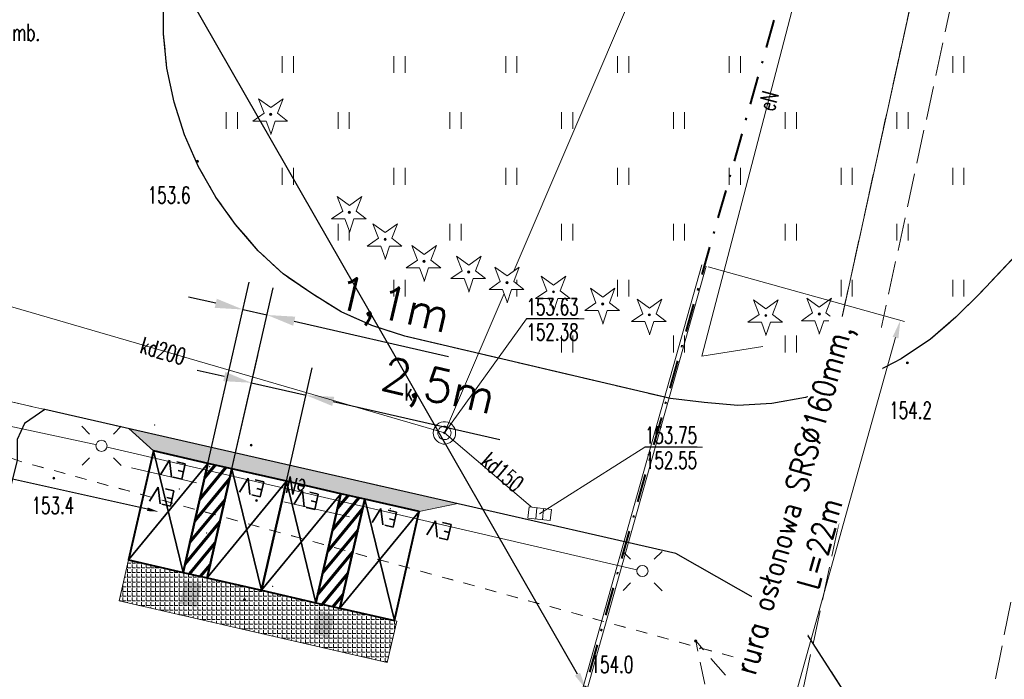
# Model space of a CAD drawing. Header units: metres. Extents: x 6434458 to 6462360, y 5631591 to 5655284.
# Tile 20 of 34: x 6443558 to 6443602, y 5639145 to 5639175. Entities that reach past the tile are written whole.
import ezdxf
from ezdxf import colors
from ezdxf.entities.mleader import LeaderData, LeaderLine
from ezdxf.enums import TextEntityAlignment as Align
from ezdxf.math import Vec2, Vec3

# ---------------------------------------------------------------- set-up
doc = ezdxf.new("R2010")
doc.units = ezdxf.units.M
doc.set_wipeout_variables(frame=1)
for name, pattern in [('DASHDOT', [25.4, 12.7, -6.35, 0, -6.35]), ('L_0_02', [0]), ('L_0_03', [1, 0.5, -0.5]), ('L_0_04', [1.5, 1, -0.5]), ('L_0_06', [2, 1.5, -0.5])]:
    doc.linetypes.add(name, pattern=pattern)
doc.layers.get('0').update_dxf_attribs({"linetype": 'CONTINUOUS', "lineweight": 18})
doc.layers.get('Defpoints').update_dxf_attribs({"linetype": 'CONTINUOUS'})
for name, color, linetype, lineweight in [('_Energa Invest-opisy', 7, 'CONTINUOUS', 50), ('ANWIM_E_Urządzenia', 1, 'CONTINUOUS', 35), ('EGB_DzialkaEwidencyjna', 7, 'L_0_02', 18), ('EGB_KonturUzytkuGruntowego', 96, 'L_0_03', 18), ('EL- OPISY_RURY', 192, 'CONTINUOUS', 13), ('EL-PROJ_KABEL_SN', 7, 'DASHDOT', 40), ('GES_InneUrzadzeniaTowarzyszace', 7, 'CONTINUOUS', 18), ('GES_InneUrzadzeniaTowarzyszace_P', 7, 'CONTINUOUS', 18), ('GES_PrzewodElektroenergetyczny', 1, 'CONTINUOUS', 18), ('GES_PrzewodGazowy_Projektowany', 7, 'CONTINUOUS', 18), ('GES_PrzewodKanalizacyjny', 36, 'CONTINUOUS', 18), ('GES_Rzedna', 7, 'CONTINUOUS', 18), ('GES_UrzadzeniaSiecElektroenergetyczna_P', 7, 'CONTINUOUS', 18), ('GES_UrzadzeniaSiecKanalizacyjna', 7, 'CONTINUOUS', 18), ('GES_UrzadzeniaSiecKanalizacyjna_P', 7, 'CONTINUOUS', 18), ('GSSKOA', 7, 'L_0_06', 18), ('GULEPR', 1, 'CONTINUOUS', 18), ('GULEPR_O', 1, 'CONTINUOUS', 18), ('KR_ObiektKarto', 7, 'CONTINUOUS', 18), ('OT_Komunikacja', 7, 'CONTINUOUS', 18), ('OT_Rzedna', 7, 'CONTINUOUS', 18), ('OT_Skarpa', 7, 'CONTINUOUS', 18), ('OT_ZagospodarowanieTerenu', 7, 'CONTINUOUS', 18), ('OT_ZagospodarowanieTerenu_P', 7, 'CONTINUOUS', 18), ('punkty_wysokosciowe_naturalne', 7, 'CONTINUOUS', 18), ('punkty_wysokosciowe_sztuczne', 7, 'CONTINUOUS', 18)]:
    doc.layers.add(name, color=color, linetype=linetype, lineweight=lineweight)
for name, color, linetype in [('EL wymiarowanie', 5, 'CONTINUOUS'), ('EL-OPIS_PZT', 7, 'CONTINUOUS'), ('Ładowarka', 7, 'CONTINUOUS')]:
    doc.layers.add(name, color=color, linetype=linetype)
doc.styles.add('GW_OPISY', font='romans.shx', dxfattribs={"width": 0.85})
doc.styles.get("Standard").update_dxf_attribs({"font": 'simplex.shx'})
doc.dimstyles.new('GW_WYMIAR', dxfattribs={"dimtxt": 1, "dimasz": 0.8, "dimexe": 0.2, "dimexo": 0.3, "dimgap": 0.3, "dimtad": 1, "dimtxsty": 'GW_OPISY', "dimcen": 2.5, "dimclrd": 256, "dimclre": 256, "dimadec": 0, "dimazin": 0, "dimtfac": 1, "dimtmove": 0, "dimatfit": 3, "dimfxl": 1, "dimtfill": 1, "dimtfillclr": 2, "dimlwd": -1, "dimlwe": 18, "dimarcsym": 0})
doc.dimstyles.new('ISO-25', dxfattribs={"dimtxt": 2.5, "dimasz": 2.5, "dimexe": 1.25, "dimexo": 0.625, "dimtad": 1, "dimtxsty": 'Standard', "dimcen": 2.5, "dimadec": 0, "dimazin": 0, "dimtfac": 1, "dimtmove": 0, "dimatfit": 3, "dimfxl": 1, "dimarcsym": 0})
pattern_1 = [(0, (0, 0), (0, 0.20955), [0.1524, -0.05715]), (90, (0, 0), (-0.20955, 1e-17), [0.1524, -0.05715])]

# ---------------------------------------------------------------- blocks, each defined once
blk = doc.blocks.new('OTZT_S')
at = {"color": 0, "linetype": 'Continuous', "lineweight": 18, "flags": 128}
for points in [[(-0.5, -0.75), (-0.5, 0.75)], [(0.5, 0.75), (0.5, -0.75)]]:
    blk.add_lwpolyline(points, dxfattribs=at)
blk = doc.blocks.new('SUPP')
at = {"color": 0, "linetype": 'Continuous', "lineweight": 18}
blk.add_wipeout([(0, -0.5), (0.25, -0.433), (0.433, -0.25), (0.5, 0), (0.433, 0.25), (0.25, 0.433), (0, 0.5), (-0.25, 0.433), (-0.433, 0.25), (-0.5, 0), (-0.433, -0.25), (-0.25, -0.433)], dxfattribs=at)
blk.add_circle((0, 0), 0.5, dxfattribs=at)
blk = doc.blocks.new('SUPS01_05')
at = {"linetype": 'Continuous', "lineweight": 13}
blk.add_hatch(color=0, dxfattribs=at).paths.add_polyline_path([(0, -0.091, 1), (0, 0.091, 1)])
at = {"color": 0, "linetype": 'Continuous', "lineweight": 13}
blk.add_circle((0, 0), 0.0906, dxfattribs=at)
blk = doc.blocks.new('SUEO')
at = {"color": 0, "linetype": 'Continuous', "lineweight": 18, "flags": 128}
for points in [[(-1.06, 1.06), (-1.76, 1.76)], [(1.76, 1.76), (1.06, 1.06)], [(-1.74, -1.74), (-1.06, -1.06)], [(1.06, -1.06), (1.76, -1.76)]]:
    blk.add_lwpolyline(points, dxfattribs=at)
at = {"color": 0, "linetype": 'Continuous', "lineweight": 18}
blk.add_wipeout([(0, -0.5), (0.25, -0.433), (0.433, -0.25), (0.5, 0), (0.433, 0.25), (0.25, 0.433), (0, 0.5), (-0.25, 0.433), (-0.433, 0.25), (-0.5, 0), (-0.433, -0.25), (-0.25, -0.433)], dxfattribs=at)
blk.add_circle((0, 0), 0.5, dxfattribs=at)
blk = doc.blocks.new('SUKK')
at = {"color": 0, "linetype": 'Continuous', "lineweight": 18}
blk.add_wipeout([(1, 0.5), (1, -0.5), (-1, -0.5), (-1, 0.5)], dxfattribs=at)
at = {"color": 0, "linetype": 'Continuous', "lineweight": 18, "flags": 128}
blk.add_lwpolyline([(1, 0.5), (1, -0.5), (-1, -0.5), (-1, 0.5), (1, 0.5)], close=True, dxfattribs=at)
for points in [[(-0.3, 0.5), (-0.3, -0.5)], [(0.3, 0.5), (0.3, -0.5)]]:
    blk.add_lwpolyline(points, dxfattribs=at)
blk = doc.blocks.new('OTRN')
at = {"linetype": 'Continuous', "lineweight": 13}
blk.add_hatch(color=0, dxfattribs=at).paths.add_polyline_path([(0, -0.091, 1), (0, 0.091, 1)])
at = {"color": 0, "linetype": 'Continuous', "lineweight": 13}
blk.add_circle((0, 0), 0.0906, dxfattribs=at)
blk = doc.blocks.new('OTZG')
at = {"color": 0, "linetype": 'Continuous', "lineweight": 13}
blk.add_wipeout([(0, -1.7), (-0.4, -0.6), (-1.6, -0.6), (-0.6, 0.1), (-1.1, 1.4), (0, 0.6), (1.1, 1.4), (0.6, 0.1), (1.5, -0.6), (0.4, -0.6), (0, -1.8)], dxfattribs=at)
at = {"linetype": 'Continuous', "lineweight": 13}
blk.add_hatch(color=0, dxfattribs=at).paths.add_polyline_path([(0, -0.1, 1), (0, 0.1, 1)])
at = {"color": 0, "linetype": 'Continuous', "lineweight": 13, "flags": 128}
blk.add_lwpolyline([(0, -1.7), (-0.4, -0.6), (-1.6, -0.6), (-0.6, 0.1), (-1.1, 1.4), (0, 0.6), (1.1, 1.4), (0.6, 0.1), (1.5, -0.6), (0.4, -0.6), (0, -1.8)], close=True, dxfattribs=at)
at = {"color": 0, "linetype": 'Continuous', "lineweight": 13}
blk.add_circle((0, 0), 0.1, dxfattribs=at)
blk = doc.blocks.new('*D45')
at = {"layer": 'Defpoints', "color": 0, "transparency": 16777216}
for p in [(6443588.655, 5639163.732), (6443582.956, 5639143.339)]:
    blk.add_point(p, dxfattribs=at)
at = {"layer": 'EL- OPISY_RURY', "lineweight": 18, "transparency": 16777216}
for p, q in [((6443588.944, 5639163.651), (6443597.728, 5639161.197)), ((6443583.245, 5639143.259), (6443592.029, 5639140.804))]:
    blk.add_line(p, q, dxfattribs=at)
at = {"layer": 'EL- OPISY_RURY', "transparency": 16777216}
blk.add_line((6443597.32, 5639160.48), (6443592.052, 5639141.628), dxfattribs=at)
for points in [[(6443597.192, 5639160.516), (6443597.449, 5639160.444), (6443597.536, 5639161.25)], [(6443591.924, 5639141.664), (6443592.181, 5639141.592), (6443591.837, 5639140.858)]]:
    blk.add_solid(points, dxfattribs=at)
at = {"layer": 'EL- OPISY_RURY', "color": 0, "transparency": 16777216, "insert": (6443593.113, 5639151.494), "char_height": 1, "attachment_point": 5, "rotation": 74.3867, "style": 'GW_OPISY', "bg_fill": 3, "box_fill_scale": 1.1, "bg_fill_color": 256, "bg_fill_true_color": 13158600, "bg_fill_transparency": 0}
blk.add_mtext('proj. rura osłonowa SRS%%c160mm, \\PL=22m', dxfattribs=at)
at = {"layer": 'Defpoints', "color": 0, "transparency": 16777216}
blk.add_point((6443591.837, 5639140.858), dxfattribs=at)
blk = doc.blocks.new('GSPWPN')
at = {"linetype": 'Continuous', "lineweight": 13}
blk.add_hatch(color=0, dxfattribs=at).paths.add_polyline_path([(0, -0.091, 1), (0, 0.091, 1)])
at = {"color": 0, "linetype": 'Continuous', "lineweight": 13}
blk.add_circle((0, 0), 0.0906, dxfattribs=at)
blk = doc.blocks.new('GSPWPS')
at = {"linetype": 'Continuous', "lineweight": 13}
blk.add_hatch(color=0, dxfattribs=at).paths.add_polyline_path([(0, -0.091, 1), (0, 0.091, 1)])
at = {"color": 0, "linetype": 'Continuous', "lineweight": 13}
blk.add_circle((0, 0), 0.0906, dxfattribs=at)
blk = doc.blocks.new('*D59')
at = {"layer": 'Defpoints', "color": 0, "transparency": 16777216}
for p in [(6443568.511, 5639158.462), (6443567.632, 5639154.609), (6443570.07, 5639154.053)]:
    blk.add_point(p, dxfattribs=at)
at = {"layer": 'EL wymiarowanie', "color": 0, "lineweight": -2, "transparency": 16777216}
for p, q in [((6443567.632, 5639154.609), (6443568.789, 5639159.68)), ((6443567.292, 5639158.74), (6443566.074, 5639159.017)), ((6443570.07, 5639154.053), (6443571.226, 5639159.124)), ((6443568.511, 5639158.462), (6443570.948, 5639157.906)), ((6443572.167, 5639157.628), (6443579.619, 5639155.928))]:
    blk.add_line(p, q, dxfattribs=at)
at = {"layer": 'EL wymiarowanie', "color": 0, "transparency": 16777216}
for points in [[(6443567.339, 5639158.943), (6443567.246, 5639158.536), (6443568.511, 5639158.462)], [(6443572.213, 5639157.831), (6443572.121, 5639157.424), (6443570.948, 5639157.906)]]:
    blk.add_solid(points, dxfattribs=at)
at = {"layer": 'EL wymiarowanie', "color": 0, "transparency": 16777216, "insert": (6443576.84, 5639158.119), "char_height": 1.5, "attachment_point": 5, "rotation": 347.1509}
blk.add_mtext('2,5m', dxfattribs=at)
blk = doc.blocks.new('*D60')
at = {"layer": 'Defpoints', "color": 0, "transparency": 16777216}
for p in [(6443568.13, 5639161.739), (6443566.56, 5639154.854), (6443567.632, 5639154.609)]:
    blk.add_point(p, dxfattribs=at)
at = {"layer": 'EL wymiarowanie', "color": 0, "lineweight": -2, "transparency": 16777216}
for p, q in [((6443566.56, 5639154.854), (6443568.408, 5639162.958)), ((6443567.632, 5639154.609), (6443569.481, 5639162.713)), ((6443566.912, 5639162.017), (6443565.693, 5639162.295)), ((6443568.13, 5639161.739), (6443569.203, 5639161.495)), ((6443570.422, 5639161.217), (6443577.316, 5639159.644))]:
    blk.add_line(p, q, dxfattribs=at)
at = {"layer": 'EL wymiarowanie', "color": 0, "transparency": 16777216}
for points in [[(6443566.958, 5639162.22), (6443566.865, 5639161.814), (6443568.13, 5639161.739)], [(6443570.468, 5639161.42), (6443570.375, 5639161.013), (6443569.203, 5639161.495)]]:
    blk.add_solid(points, dxfattribs=at)
at = {"layer": 'EL wymiarowanie', "color": 0, "transparency": 16777216, "insert": (6443574.816, 5639161.771), "char_height": 1.5, "attachment_point": 5, "rotation": 347.1509}
blk.add_mtext('1,1m', dxfattribs=at)

msp = doc.modelspace()

# ---------------------------------------------------------------- hatches: boundary and pattern name
at = {"linetype": 'Continuous', "true_color": 0xcd6928}
h = msp.add_hatch(dxfattribs=at)
h.set_pattern_fill('ANGLE', color=32, scale=0.03)
h.set_pattern_definition(pattern_1)
h.paths.add_polyline_path([(6443563.02, 5639156.412), (6443564.123, 5639155.41), (6443576.017, 5639152.697), (6443577.733, 5639153.056)])
h.paths.add_polyline_path([(6443571.216, 5639154.229), (6443570.116, 5639154.486), (6443569.859, 5639153.391), (6443570.959, 5639153.133)], flags=24)
at = {"lineweight": 60, "true_color": 0x58ba48}
h = msp.add_hatch(dxfattribs=at)
h.set_pattern_fill('ANSI31', color=85, scale=0.14, angle=185.3739)
h.set_pattern_definition([(230.373866, (6445708.71776, 5641142.03127), (0.342363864, -0.283491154), [])])
h.paths.add_polyline_path([(6443565.448, 5639149.979), (6443566.52, 5639149.735), (6443567.632, 5639154.609), (6443566.56, 5639154.854)])
h = msp.add_hatch(dxfattribs=at)
h.set_pattern_fill('ANSI31', color=85, scale=0.14, angle=185.3739)
h.set_pattern_definition([(230.373866, (6445714.665, 5641140.67473), (0.342363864, -0.283491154), [])])
h.paths.add_polyline_path([(6443571.395, 5639148.623), (6443572.468, 5639148.378), (6443573.58, 5639153.253), (6443572.507, 5639153.498)])
at = {"layer": 'Ładowarka'}
h = msp.add_hatch(color=5, dxfattribs=at)
h.dxf.hatch_style = 1
h.paths.add_polyline_path([(6443566.287, 5639149.454), (6443565.537, 5639149.625), (6443565.297, 5639148.574), (6443566.047, 5639148.403)])
h = msp.add_hatch(color=5, dxfattribs=at)
h.dxf.hatch_style = 1
h.paths.add_polyline_path([(6443572.234, 5639148.097), (6443571.484, 5639148.268), (6443571.244, 5639147.218), (6443571.995, 5639147.047)])

# ---------------------------------------------------------------- linework, layer by layer
for p in [(6443566.507, 5639151.743), (6443569.454, 5639149.357)]:
    msp.add_point(p)
at = {"layer": 'ANWIM_E_Urządzenia', "color": 7, "lineweight": 35, "true_color": 0xffffff}
for p, q in [((6443565.448, 5639149.979), (6443564.123, 5639155.41)), ((6443571.395, 5639148.623), (6443570.07, 5639154.053))]:
    msp.add_line(p, q, dxfattribs=at)
at = {"layer": 'ANWIM_E_Urządzenia', "color": 3, "lineweight": 35}
for p, q in [((6443565.448, 5639149.979), (6443564.123, 5639155.41)), ((6443566.56, 5639154.854), (6443563.011, 5639150.535)), ((6443568.958, 5639149.179), (6443567.632, 5639154.609)), ((6443570.07, 5639154.053), (6443566.52, 5639149.735)), ((6443571.395, 5639148.623), (6443570.07, 5639154.053)), ((6443572.507, 5639153.498), (6443568.958, 5639149.179)), ((6443574.905, 5639147.822), (6443573.58, 5639153.253)), ((6443576.017, 5639152.697), (6443572.468, 5639148.378))]:
    msp.add_line(p, q, dxfattribs=at)
at = {"layer": 'ANWIM_E_Urządzenia', "color": 114, "lineweight": 40, "true_color": 0x139b48}
for points in [[(6443566.56, 5639154.854), (6443564.123, 5639155.41), (6443563.011, 5639150.535), (6443565.448, 5639149.979)], [(6443567.632, 5639154.609), (6443566.56, 5639154.854), (6443565.448, 5639149.979), (6443566.52, 5639149.735)], [(6443570.07, 5639154.053), (6443567.632, 5639154.609), (6443566.52, 5639149.735), (6443568.958, 5639149.179)], [(6443572.507, 5639153.498), (6443570.07, 5639154.053), (6443568.958, 5639149.179), (6443571.395, 5639148.623)], [(6443573.58, 5639153.253), (6443572.507, 5639153.498), (6443571.395, 5639148.623), (6443572.468, 5639148.378)], [(6443576.017, 5639152.697), (6443573.58, 5639153.253), (6443572.468, 5639148.378), (6443574.905, 5639147.822)]]:
    msp.add_lwpolyline(points, close=True, dxfattribs=at)
at = {"layer": 'EGB_DzialkaEwidencyjna', "linetype": 'CONTINUOUS', "lineweight": 18}
msp.add_line((6443607.21, 5639217.43), (6443590.05, 5639139.14), dxfattribs=at)
at = {"layer": 'EGB_KonturUzytkuGruntowego', "color": 96, "linetype": 'L_0_03', "lineweight": 18, "flags": 128}
for points in [[(6442990.6, 5639609.39), (6443068.1, 5639513.35), (6443129.24, 5639437.58), (6443184.52, 5639369.07), (6443197.1, 5639353.62), (6443245.04, 5639294.72), (6443255.84, 5639281.58), (6443303.6, 5639223.58), (6443353.99, 5639161.22), (6443407.38, 5639095.61), (6443411.6, 5639090.32), (6443440.33, 5639054.34), (6443476.41, 5639010.08), (6443474.2, 5639004.68), (6443470.05, 5638994.67), (6443538.24, 5638915.85), (6443541.29, 5638930), (6443544.55, 5638943.98), (6443590.05, 5639139.14), (6443591.51, 5639145.8), (6443607.21, 5639217.43), (6443629.54, 5639314.88), (6443668.4, 5639484.38), (6443669.43, 5639488.88), (6443673.45, 5639506.42), (6443681.42, 5639541.22), (6443684.92, 5639556.48), (6443603.59, 5639573.28), (6443557.87, 5639580.21), (6443541.91, 5639583.55), (6443520.56, 5639588.01), (6443508.07, 5639590.26), (6443475.6, 5639596.1), (6443466.84, 5639597.72), (6443453.16, 5639600.15), (6443448.95, 5639600.9), (6443448.02, 5639597.56), (6443438.9, 5639599.1), (6443396.17, 5639606.27), (6443322.18, 5639619.21), (6443251.23, 5639624.71), (6443212.99, 5639622.38), (6443134.18, 5639617.57), (6443098.93, 5639615.42)], [(6443499.2, 5639112.16), (6443513.41, 5639176.13), (6443524.41, 5639225.69), (6443526.25, 5639233.58), (6443529.4, 5639232.95), (6443531.47, 5639243.32), (6443539.31, 5639241.83), (6443537.23, 5639231.39), (6443558.67, 5639227.11), (6443577.73, 5639223.31), (6443607.21, 5639217.43), (6443591.51, 5639145.8), (6443558.05, 5639154.98), (6443550.42, 5639157.8), (6443521, 5639035.09), (6443483.97, 5639043.58)], [(6443483.97, 5639043.58), (6443521, 5639035.09), (6443550.42, 5639157.8), (6443558.05, 5639154.98), (6443591.51, 5639145.8), (6443590.05, 5639139.14), (6443533.37, 5638957.78), (6443497.84, 5639001.58), (6443479.63, 5639024.03)]]:
    msp.add_lwpolyline(points, close=True, dxfattribs=at)
at = {"layer": 'GES_InneUrzadzeniaTowarzyszace', "color": 7, "linetype": 'Continuous', "lineweight": 18, "flags": 128}
msp.add_lwpolyline([(6443577.43, 5639156.16), (6443577.41, 5639156.1), (6443577.38, 5639156.04), (6443577.34, 5639156), (6443577.29, 5639155.96), (6443577.23, 5639155.93), (6443577.17, 5639155.92), (6443577.11, 5639155.92), (6443577.05, 5639155.93), (6443576.99, 5639155.96), (6443576.94, 5639156), (6443576.9, 5639156.04), (6443576.87, 5639156.1), (6443576.85, 5639156.16), (6443576.84, 5639156.22), (6443576.85, 5639156.28), (6443576.87, 5639156.34), (6443576.9, 5639156.4), (6443576.94, 5639156.44), (6443576.99, 5639156.48), (6443577.05, 5639156.51), (6443577.11, 5639156.52), (6443577.17, 5639156.52), (6443577.23, 5639156.51), (6443577.29, 5639156.48), (6443577.34, 5639156.44), (6443577.38, 5639156.4), (6443577.41, 5639156.34), (6443577.43, 5639156.28), (6443577.44, 5639156.22)], close=True, dxfattribs=at)
for points in [[(6443563.14, 5639154.66), (6443566.05, 5639153.99)], [(6443569.95, 5639153.13), (6443572.89, 5639152.47)]]:
    msp.add_lwpolyline(points, dxfattribs=at)
at = {"layer": 'GES_PrzewodElektroenergetyczny', "color": 1, "linetype": 'Continuous', "lineweight": 18, "flags": 128}
for points in [[(6443586, 5639150.04), (6443561.8, 5639155.64), (6443539.83, 5639160.36), (6443533.7, 5639162.27), (6443537.86, 5639180.56), (6443542.28, 5639179.93), (6443544.21, 5639187.31), (6443546.24, 5639195.65), (6443552.67, 5639218.91), (6443553.21, 5639218.49), (6443574.22, 5639213.6), (6443598.32, 5639208.01)], [(6443591.39, 5639160.08), (6443588.66, 5639159.65), (6443593.22, 5639177.16), (6443593.89, 5639178.27), (6443594.78, 5639179.15), (6443596.59, 5639178.63), (6443596.9, 5639178.17)]]:
    msp.add_lwpolyline(points, dxfattribs=at)
at = {"layer": 'GES_PrzewodGazowy_Projektowany', "color": 52, "linetype": 'L_0_06', "lineweight": 18, "flags": 128}
msp.add_lwpolyline([(6443608.31, 5639214.72), (6443591.87, 5639138.65), (6443589.78, 5639136.35), (6443558.2, 5639034.63)], dxfattribs=at)
at = {"layer": 'GES_PrzewodKanalizacyjny', "color": 36, "linetype": 'Continuous', "lineweight": 18, "flags": 128}
for points in [[(6443612.13, 5639215.97), (6443595.46, 5639213.02), (6443593.22, 5639213.34), (6443590.83, 5639214.02), (6443587.87, 5639214.89), (6443564.56, 5639220.56), (6443552.57, 5639195.82), (6443552.28, 5639163.46), (6443577.14, 5639156.22)], [(6443577.14, 5639156.22), (6443588.8, 5639183.47), (6443592.93, 5639207.74)], [(6443581.4, 5639152.6), (6443577.14, 5639156.22)]]:
    msp.add_lwpolyline(points, dxfattribs=at)
at = {"layer": 'GES_UrzadzeniaSiecKanalizacyjna', "color": 36, "linetype": 'Continuous', "lineweight": 18, "flags": 128}
msp.add_lwpolyline([(6443577.63, 5639156.12), (6443577.6, 5639156.02), (6443577.54, 5639155.93), (6443577.47, 5639155.85), (6443577.39, 5639155.79), (6443577.29, 5639155.74), (6443577.19, 5639155.72), (6443577.09, 5639155.72), (6443576.99, 5639155.74), (6443576.89, 5639155.79), (6443576.81, 5639155.85), (6443576.74, 5639155.93), (6443576.68, 5639156.02), (6443576.65, 5639156.12), (6443576.64, 5639156.22), (6443576.65, 5639156.32), (6443576.68, 5639156.42), (6443576.74, 5639156.51), (6443576.81, 5639156.59), (6443576.89, 5639156.65), (6443576.99, 5639156.7), (6443577.09, 5639156.72), (6443577.19, 5639156.72), (6443577.29, 5639156.7), (6443577.39, 5639156.65), (6443577.47, 5639156.59), (6443577.54, 5639156.51), (6443577.6, 5639156.42), (6443577.63, 5639156.32), (6443577.64, 5639156.22)], close=True, dxfattribs=at)
at = {"layer": 'GSSKOA'}
for p in [(6443564.18, 5639156.574), (6443566.636, 5639154.708)]:
    msp.add_point(p, dxfattribs=at)
at = {"layer": 'GULEPR'}
for p in [(6443565.279, 5639153.713), (6443574.72, 5639152.831)]:
    msp.add_point(p, dxfattribs=at)
at = {"layer": 'KR_ObiektKarto', "linetype": 'Continuous', "lineweight": 18, "flags": 128}
msp.add_lwpolyline([(6443588.621, 5639146.633), (6443588.544, 5639146.566)], dxfattribs=at)
at = {"layer": 'OT_Komunikacja', "color": 7, "linetype": 'L_0_06', "lineweight": 18, "flags": 128}
for points in [[(6443609.92, 5639185.18), (6443609.51, 5639186.44), (6443608.96, 5639187.84), (6443608.33, 5639189.26), (6443607.3, 5639191.28), (6443606.09, 5639193.2), (6443605.25, 5639194.48), (6443604.3, 5639195.7), (6443602.64, 5639197.28), (6443601.43, 5639198.26), (6443599.47, 5639199.46), (6443597.98, 5639200.09), (6443586.86, 5639202.75), (6443584.58, 5639203.12), (6443583.06, 5639203.26), (6443581.54, 5639203.19), (6443580, 5639202.97), (6443577.77, 5639202.36), (6443576.36, 5639201.83), (6443574.99, 5639201.11), (6443573.14, 5639199.72), (6443571.99, 5639198.68), (6443570.56, 5639196.9), (6443569.37, 5639194.9), (6443568.84, 5639193.47), (6443568.39, 5639191.98), (6443564.77, 5639177.07), (6443564.57, 5639175.59), (6443564.58, 5639174.07), (6443564.72, 5639172.53), (6443565.05, 5639171.02), (6443565.52, 5639169.55), (6443566.14, 5639168.13), (6443566.92, 5639166.77), (6443567.8, 5639165.54), (6443568.81, 5639164.37), (6443569.92, 5639163.33), (6443571.21, 5639162.46), (6443572.52, 5639161.63), (6443573.89, 5639161.02), (6443575.37, 5639160.55), (6443587.25, 5639157.76), (6443588.76, 5639157.58), (6443590.26, 5639157.45), (6443591.78, 5639157.54), (6443593.29, 5639157.81), (6443594.77, 5639158.28), (6443596.2, 5639158.82), (6443597.57, 5639159.53), (6443598.88, 5639160.42), (6443600.02, 5639161.39), (6443601.09, 5639162.46), (6443602.64, 5639164.1), (6443604.4, 5639166.14), (6443606.36, 5639168.65), (6443606.46, 5639168.64), (6443599.36, 5639133.03), (6443597.06, 5639141.46), (6443593.1, 5639147.63), (6443587.49, 5639150.83), (6443550.76, 5639159.21), (6443551.43, 5639161.99), (6443546.94, 5639163.05), (6443546.6, 5639161.5), (6443537, 5639163.24), (6443535.13, 5639166.3), (6443535.6, 5639168.58), (6443538.26, 5639179.99), (6443541.27, 5639179.33), (6443541.61, 5639179.27), (6443541.95, 5639179.25), (6443542.29, 5639179.27), (6443542.63, 5639179.33), (6443542.95, 5639179.43), (6443543.27, 5639179.56), (6443543.57, 5639179.72), (6443543.85, 5639179.92), (6443544.1, 5639180.15), (6443544.33, 5639180.4), (6443544.53, 5639180.68), (6443544.69, 5639180.98), (6443544.83, 5639181.29), (6443544.92, 5639181.62), (6443552.88, 5639217.26), (6443553.89, 5639217.12), (6443557.25, 5639216.34), (6443597.68, 5639206.87), (6443599.19, 5639206.66), (6443600.72, 5639206.53), (6443602.28, 5639206.56), (6443603.8, 5639206.78), (6443605.32, 5639207.15), (6443606.74, 5639207.66), (6443608.16, 5639208.32), (6443609.5, 5639209.01), (6443611.47, 5639210.23), (6443612.68, 5639211.15), (6443613.87, 5639212.15), (6443614.89, 5639213.29), (6443615.8, 5639214.56), (6443616.81, 5639216.28), (6443617.04, 5639216.68), (6443609.98, 5639184.99)], [(6443554.65, 5639141.45), (6443585.21, 5639134.18), (6443546.25, 5639007.94), (6443523.93, 5638994.64), (6443503.59, 5638999.04), (6443489.3, 5639020.83), (6443494.09, 5639041.54), (6443496.83, 5639053.2), (6443501.9, 5639051.982), (6443517.5, 5639048.36), (6443517.473, 5639048.241), (6443517.52, 5639048.23), (6443517.44, 5639047.8), (6443523.69, 5639046.32), (6443550.76, 5639159.21), (6443559.26, 5639157.27), (6443558.38, 5639156.65), (6443558.02, 5639155.92), (6443558.03, 5639155)]]:
    msp.add_lwpolyline(points, close=True, dxfattribs=at)
at = {"layer": 'OT_Komunikacja', "color": 7, "linetype": 'Continuous', "lineweight": 25, "flags": 128}
for points in [[(6443569.92, 5639163.33), (6443568.81, 5639164.37), (6443567.8, 5639165.54), (6443566.92, 5639166.77), (6443566.14, 5639168.13), (6443565.52, 5639169.55), (6443565.05, 5639171.02), (6443564.72, 5639172.53), (6443564.58, 5639174.07), (6443564.57, 5639175.59)], [(6443602.64, 5639164.1), (6443601.09, 5639162.46), (6443600.02, 5639161.39), (6443598.88, 5639160.42), (6443597.57, 5639159.53), (6443596.2, 5639158.82), (6443594.77, 5639158.28), (6443593.29, 5639157.81), (6443591.78, 5639157.54), (6443590.26, 5639157.45), (6443588.76, 5639157.58), (6443587.25, 5639157.76), (6443575.37, 5639160.55), (6443573.89, 5639161.02), (6443572.52, 5639161.63), (6443571.21, 5639162.46), (6443569.92, 5639163.33)], [(6443597.06, 5639141.46), (6443593.1, 5639147.63), (6443587.49, 5639150.83), (6443559.26, 5639157.27), (6443558.36, 5639156.64), (6443558.02, 5639155.92), (6443558.03, 5639155), (6443554.65, 5639141.45)]]:
    msp.add_lwpolyline(points, dxfattribs=at)
at = {"layer": 'OT_Skarpa', "color": 7, "linetype": 'L_0_04', "lineweight": 18, "flags": 128}
msp.add_lwpolyline([(6443558.36, 5638935.41), (6443554.08, 5638911.13), (6443554.26, 5638910.88), (6443553.11, 5638904.84), (6443543.6, 5638905.15), (6443543.49, 5638916.59), (6443544.15, 5638919.78), (6443546.93, 5638932.61), (6443549.15, 5638949.04), (6443552.49, 5638964.82), (6443562.87, 5639003.35), (6443573.68, 5639050.12), (6443580.58, 5639073.76), (6443592.59, 5639126.26), (6443592.4, 5639130.6), (6443593.76, 5639135.8), (6443589.7, 5639140.76), (6443588.38, 5639146.91), (6443595.35, 5639138.88), (6443595.8, 5639130.51), (6443594.68, 5639125), (6443591.82, 5639108.2), (6443587.68, 5639087.58), (6443582.01, 5639056.54), (6443577.21, 5639035.38), (6443571.69, 5639009.6), (6443570.29, 5638995.66), (6443563.66, 5638962.36)], close=True, dxfattribs=at)
at = {"layer": 'OT_ZagospodarowanieTerenu', "color": 7, "linetype": 'L_0_04', "lineweight": 18, "flags": 128}
msp.add_lwpolyline([(6443587.25, 5639157.76), (6443575.37, 5639160.55), (6443573.89, 5639161.02), (6443572.52, 5639161.63), (6443571.21, 5639162.46), (6443569.92, 5639163.33), (6443568.81, 5639164.37), (6443567.8, 5639165.54), (6443566.92, 5639166.77), (6443566.14, 5639168.13), (6443565.52, 5639169.55), (6443565.05, 5639171.02), (6443564.72, 5639172.53), (6443564.58, 5639174.07), (6443564.57, 5639175.59), (6443564.77, 5639177.07), (6443568.39, 5639191.98), (6443568.84, 5639193.47), (6443569.37, 5639194.9), (6443570.56, 5639196.9), (6443571.99, 5639198.68), (6443573.14, 5639199.72), (6443574.99, 5639201.11), (6443576.36, 5639201.83), (6443577.77, 5639202.36), (6443580, 5639202.97), (6443581.54, 5639203.19), (6443583.06, 5639203.26), (6443584.58, 5639203.12), (6443586.86, 5639202.75), (6443597.98, 5639200.09), (6443599.47, 5639199.46), (6443601.43, 5639198.26), (6443602.64, 5639197.28), (6443604.3, 5639195.7), (6443605.25, 5639194.48), (6443606.09, 5639193.2), (6443607.3, 5639191.28), (6443608.33, 5639189.26), (6443608.96, 5639187.84), (6443609.51, 5639186.44), (6443609.92, 5639185.18), (6443609.98, 5639184.99), (6443606.46, 5639168.64), (6443606.36, 5639168.65), (6443604.4, 5639166.14), (6443602.64, 5639164.1), (6443601.09, 5639162.46), (6443600.02, 5639161.39), (6443598.88, 5639160.42), (6443597.57, 5639159.53), (6443596.2, 5639158.82), (6443594.77, 5639158.28), (6443593.29, 5639157.81), (6443591.78, 5639157.54), (6443590.26, 5639157.45), (6443588.76, 5639157.58)], close=True, dxfattribs=at)
at = {"layer": 'punkty_wysokosciowe_naturalne'}
for p in [(6443568.737, 5639153.193), (6443568.192, 5639148.76)]:
    msp.add_point(p, dxfattribs=at)
at = {"layer": 'punkty_wysokosciowe_sztuczne'}
msp.add_point((6443568.493, 5639155.67), dxfattribs=at)

# ---------------------------------------------------------------- block references
at = {"layer": 'GES_Rzedna', "color": 36, "linetype": 'Continuous', "xscale": 0.5, "yscale": 0.5, "zscale": 0.5}
msp.add_blockref('SUPS01_05', (6443577.14, 5639156.22), dxfattribs=at)
at = {"layer": 'GES_Rzedna', "color": 36, "linetype": 'Continuous', "xscale": 0.5, "yscale": 0.5, "zscale": 0.5, "rotation": 353.52}
msp.add_blockref('SUPS01_05', (6443581.4, 5639152.6), dxfattribs=at)
at = {"layer": 'KR_ObiektKarto', "linetype": 'Continuous', "xscale": 0.5, "yscale": 0.5, "zscale": 0.5}
for p in [(6443570.133, 5639172.697), (6443575.133, 5639172.697), (6443580.133, 5639172.697), (6443585.133, 5639172.697), (6443590.133, 5639172.697), (6443600.133, 5639172.697), (6443567.633, 5639170.197), (6443572.633, 5639170.197), (6443577.633, 5639170.197), (6443582.633, 5639170.197), (6443587.633, 5639170.197), (6443592.633, 5639170.197), (6443597.633, 5639170.197), (6443570.133, 5639167.697), (6443575.133, 5639167.697), (6443580.133, 5639167.697), (6443585.133, 5639167.697), (6443590.133, 5639167.697), (6443595.133, 5639167.697), (6443600.133, 5639167.697), (6443572.633, 5639165.197), (6443577.633, 5639165.197), (6443582.633, 5639165.197), (6443587.633, 5639165.197), (6443592.633, 5639165.197), (6443597.633, 5639165.197), (6443575.133, 5639162.697), (6443580.133, 5639162.697), (6443585.133, 5639162.697), (6443595.133, 5639162.697), (6443600.133, 5639162.697), (6443582.633, 5639160.197), (6443587.633, 5639160.197), (6443592.633, 5639160.197)]:
    msp.add_blockref('OTZT_S', p, dxfattribs=at)
at = {"layer": 'OT_Rzedna', "linetype": 'Continuous', "xscale": 0.5, "yscale": 0.5, "zscale": 0.5}
for p in [(6443566.09, 5639168.37), (6443597.85, 5639159.35), (6443559.67, 5639154.19), (6443588.38, 5639146.91)]:
    msp.add_blockref('OTRN', p, dxfattribs=at)
at = {"layer": 'punkty_wysokosciowe_naturalne', "linetype": 'Continuous', "xscale": 0.5, "yscale": 0.5, "zscale": 0.5, "rotation": 111.7985083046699}
for p in [(6443568.737, 5639153.193), (6443568.192, 5639148.76)]:
    msp.add_blockref('GSPWPN', p, dxfattribs=at)
at = {"layer": 'punkty_wysokosciowe_sztuczne', "linetype": 'Continuous', "xscale": 0.5, "yscale": 0.5, "zscale": 0.5, "rotation": 111.7985083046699}
msp.add_blockref('GSPWPS', (6443568.493, 5639155.67), dxfattribs=at)

# ---------------------------------------------------------------- texts
at = {"layer": 'GES_InneUrzadzeniaTowarzyszace', "color": 7, "lineweight": 15, "width": 0.66}
msp.add_text('k', height=0.75, dxfattribs=at).set_placement((6443575.36, 5639157.45), align=Align.BOTTOM_LEFT)
at = {"layer": 'GES_PrzewodElektroenergetyczny', "color": 1, "lineweight": 15, "width": 0.66}
msp.add_text('eN', height=0.75, rotation=75.4, dxfattribs=at).set_placement((6443591.53, 5639170.66), align=Align.MIDDLE_LEFT)
at = {"layer": 'GES_PrzewodKanalizacyjny', "color": 36, "lineweight": 15, "width": 0.66}
msp.add_text('kd200', height=0.75, rotation=343.8, dxfattribs=at).set_placement((6443563.58, 5639160.17), align=Align.MIDDLE_LEFT)
msp.add_text('kd150', height=0.75, rotation=319.6, dxfattribs=at).set_placement((6443578.578, 5639154.67), align=Align.BOTTOM_LEFT)
at = {"layer": 'GES_Rzedna', "color": 36, "lineweight": 15, "width": 0.66}
for s, p in [('152.38', (6443580.81, 5639160.13)), ('%%U153.75', (6443586.11, 5639155.515)), ('152.55', (6443586.11, 5639154.39))]:
    msp.add_text(s, height=0.75, dxfattribs=at).set_placement(p, align=Align.BOTTOM_LEFT)
at = {"layer": 'GULEPR_O', "lineweight": 15, "width": 0.66}
msp.add_text('eN', height=0.75, rotation=166.7985, dxfattribs=at).set_placement((6443570.819, 5639153.359), align=Align.TOP_LEFT)
at = {"layer": 'OT_Komunikacja', "color": 7, "lineweight": 15, "width": 0.66}
msp.add_text('j.mb.', height=0.75, dxfattribs=at).set_placement((6443557.38, 5639173.54), align=Align.BOTTOM_LEFT)
at = {"layer": 'OT_Rzedna', "color": 7, "lineweight": 15, "width": 0.66}
for s, p in [('153.6', (6443563.87, 5639166.26)), ('154.2', (6443597.04, 5639156.63)), ('153.4', (6443558.67, 5639152.37)), ('154.0', (6443583.68, 5639145.26))]:
    msp.add_text(s, height=0.75, dxfattribs=at).set_placement(p, align=Align.BOTTOM_LEFT)
at = {"layer": 'Ładowarka', "color": 3, "lineweight": 40, "char_height": 0.6991, "attachment_point": 1, "rotation": 167.1509}
for insert in [(6443565.508, 5639154.128), (6443569.018, 5639153.328), (6443571.455, 5639152.772), (6443574.965, 5639151.971)]:
    msp.add_mtext_dynamic_manual_height_columns('EV', width=0.58533, gutter_width=3.496, heights=[0], dxfattribs=dict(at, insert=insert))
at = {"layer": 'Ładowarka', "color": 7, "lineweight": 40, "true_color": 0xffffff, "char_height": 0.6991, "attachment_point": 1, "rotation": 167.1509}
for insert in [(6443565.002, 5639152.919), (6443571.455, 5639152.772), (6443577.402, 5639151.415)]:
    msp.add_mtext_dynamic_manual_height_columns('EV', width=0.58533, gutter_width=3.496, heights=[0], dxfattribs=dict(at, insert=insert))

# ---------------------------------------------------------------- dimensions: what is measured, and where the dimension line sits
at = {"layer": 'EL wymiarowanie'}
dim = msp.add_linear_dim(base=(6443568.511, 5639158.462), p1=(6443570.07, 5639154.053), p2=(6443567.632, 5639154.609), angle=167.1509, dimstyle='ISO-25', override={"dimtxt": 1.5, "dimasz": 1.25, "dimexo": 0, "dimdec": 1, "dimzin": 0, "dimpost": 'm'}, dxfattribs=at)
dim.commit()
dim.dimension.update_dxf_attribs({"geometry": '*D59', "text_midpoint": (6443576.502, 5639156.639), "dimtype": 161})

# ---------------------------------------------------------------- next in the draw order: block references
at = {"layer": 'GES_InneUrzadzeniaTowarzyszace_P', "linetype": 'Continuous', "xscale": 0.5, "yscale": 0.5, "zscale": 0.5}
for p in [(6443561.8, 5639155.64), (6443586, 5639150.04)]:
    msp.add_blockref('SUPP', p, dxfattribs=at)
at = {"layer": 'GES_UrzadzeniaSiecKanalizacyjna_P', "color": 36, "linetype": 'Continuous', "xscale": 0.5, "yscale": 0.5, "zscale": 0.5, "rotation": 353.52}
msp.add_blockref('SUKK', (6443581.4, 5639152.6), dxfattribs=at)
at = {"layer": 'OT_ZagospodarowanieTerenu_P', "color": 96, "linetype": 'Continuous', "xscale": 0.5, "yscale": 0.5, "zscale": 0.5}
for p in [(6443569.37, 5639170.47), (6443572.89, 5639166.09), (6443578.23, 5639163.42), (6443582.02, 5639162.53), (6443584.22, 5639161.99), (6443586.31, 5639161.5), (6443591.52, 5639161.47), (6443593.91, 5639161.54)]:
    msp.add_blockref('OTZG', p, dxfattribs=at)

# ---------------------------------------------------------------- next in the draw order: linework, layer by layer
at = {"layer": 'GES_Rzedna', "color": 7, "linetype": 'Continuous', "lineweight": 13, "flags": 128}
for points in [[(6443583.388, 5639161.317), (6443580.81, 5639161.317), (6443577.14, 5639156.22)], [(6443588.688, 5639155.577), (6443586.11, 5639155.577), (6443581.4, 5639152.6)]]:
    msp.add_lwpolyline(points, dxfattribs=at)

# ---------------------------------------------------------------- next in the draw order: block references
at = {"layer": 'GES_UrzadzeniaSiecElektroenergetyczna_P', "linetype": 'Continuous', "xscale": 0.5, "yscale": 0.5, "zscale": 0.5}
for p in [(6443561.8, 5639155.64), (6443586, 5639150.04)]:
    msp.add_blockref('SUEO', p, dxfattribs=at)
at = {"layer": 'OT_ZagospodarowanieTerenu_P', "color": 96, "linetype": 'Continuous', "xscale": 0.5, "yscale": 0.5, "zscale": 0.5}
for p in [(6443574.49, 5639164.88), (6443579.94, 5639162.94)]:
    msp.add_blockref('OTZG', p, dxfattribs=at)

# ---------------------------------------------------------------- next in the draw order: linework, layer by layer
at = {"layer": 'EL- OPISY_RURY'}
for p, q in [((6443582.823, 5639143.008, 0.025), (6443588.655, 5639163.732, 0.025)), ((6443583.016, 5639142.954, 0.025), (6443588.847, 5639163.678, 0.025))]:
    msp.add_line(p, q, dxfattribs=at)
at = {"layer": 'EL-PROJ_KABEL_SN', "ltscale": 0.1, "elevation": 0.025}
msp.add_lwpolyline([(6443578.6, 5639142.307), (6443578.98, 5639143.805), (6443582.919, 5639142.981), (6443596.172, 5639189.785), (6443600.345, 5639208.453), (6443604.052, 5639208.044), (6443607.263, 5639209.874), (6443607.498, 5639210.963), (6443608.736, 5639216.955)], dxfattribs=at)

# ---------------------------------------------------------------- next in the draw order: block references
at = {"layer": 'OT_ZagospodarowanieTerenu_P', "color": 96, "linetype": 'Continuous', "xscale": 0.5, "yscale": 0.5, "zscale": 0.5}
msp.add_blockref('OTZG', (6443576.23, 5639163.9), dxfattribs=at)

# ---------------------------------------------------------------- next in the draw order: texts
at = {"layer": 'GES_Rzedna', "color": 36, "lineweight": 15, "width": 0.66}
msp.add_text('%%U153.63', height=0.75, dxfattribs=at).set_placement((6443580.81, 5639161.255), align=Align.BOTTOM_LEFT)

# ---------------------------------------------------------------- next in the draw order: dimensions: what is measured, and where the dimension line sits
at = {"layer": 'EL wymiarowanie'}
dim = msp.add_linear_dim(base=(6443568.13, 5639161.739), p1=(6443567.632, 5639154.609), p2=(6443566.56, 5639154.854), angle=167.1509, dimstyle='ISO-25', override={"dimtxt": 1.5, "dimasz": 1.25, "dimexo": 0, "dimdec": 1, "dimzin": 0, "dimpost": 'm'}, dxfattribs=at)
dim.commit()
dim.dimension.update_dxf_attribs({"geometry": '*D60', "text_midpoint": (6443574.478, 5639160.291), "dimtype": 161})
at = {"layer": 'EL- OPISY_RURY'}
dim = msp.add_linear_dim(base=(6443591.837, 5639140.858), p1=(6443588.655, 5639163.732), p2=(6443582.956, 5639143.339), angle=254.3867, text='proj. rura osłonowa SRS%%c160mm, \\PL=22m', dimstyle='GW_WYMIAR', override={"dimtxsty": 'GW_OPISY'}, dxfattribs=at)
dim.commit()
dim.dimension.update_dxf_attribs({"geometry": '*D45', "text_midpoint": (6443594.686, 5639151.054), "dimtype": 161})

# ---------------------------------------------------------------- next in the draw order: leaders
at = {"layer": 'EL-OPIS_PZT'}
ml = msp.add_multileader_mtext('Standard', dxfattribs=at)
ml.set_content('\\A1;projektowana linia kablowa SN\\PL=826m/880m', color=256, style='GW_OPISY')
ml.set_leader_properties(color=256, linetype='ByLayer', lineweight=-1)
ml.build(insert=Vec2(0, 0))
ml.multileader.update_dxf_attribs({"text_left_attachment_type": 6, "text_right_attachment_type": 6, "dogleg_length": 0, "arrow_head_size": 0.8})
ctx = ml.context
ctx.base_point, ctx.char_height, ctx.arrow_head_size, ctx.landing_gap_size, ctx.plane_origin = Vec3(6443545.284, 5639176.915), 1, 0.8, 0, Vec3(6443583.492, 5639144.73)
ctx.left_attachment, ctx.right_attachment = 6, 6
notes = []
notes.append((ctx, [(0, (1, 1, 0), (6443565.037, 5639176.915), (-1, 0), 0, [(0, [(6443583.492, 5639144.73)], 0, [])])]))
ctx.mtext.insert, ctx.mtext.flow_direction = Vec3(6443545.284, 5639178.248), 5
for ctx, leaders in notes:
    for number, flags, end, landing, length, lines in leaders:
        leader = LeaderData()
        leader.index, (leader.has_last_leader_line, leader.has_dogleg_vector, leader.attachment_direction) = number, flags
        leader.last_leader_point, leader.dogleg_vector, leader.dogleg_length = Vec3(end), Vec3(landing), length
        for number, points, colour, breaks in lines:
            line = LeaderLine()
            line.index, line.vertices, line.color, line.breaks = number, Vec3.list(points), colors.encode_raw_color(colour), breaks
            leader.lines.append(line)
        ctx.leaders.append(leader)

# ---------------------------------------------------------------- next in the draw order: leaders
at = {"layer": '_Energa Invest-opisy', "linetype": 'Continuous', "lineweight": 25}
ml = msp.add_multileader_mtext('Standard', dxfattribs=at)
ml.set_content('{\\C256;\\c0;Układ miejsc ładowania,\\P- do przestawienia biżej ogrodzenia\\Pbanery reklamowe kolidujące z miejscami EV\\P- miejsca EV zacząć budować ok 0,5m od istanijącego krawężnika}', color=256)
ml.set_leader_properties()
ml.build(insert=Vec2(0, 0))
ml.multileader.update_dxf_attribs({"has_text_frame": 1, "text_right_attachment_type": 6, "dogleg_length": 6.199, "arrow_head_size": 0.5, "scale": 0.5})
ctx = ml.context
ctx.base_point, ctx.scale, ctx.char_height, ctx.arrow_head_size, ctx.landing_gap_size, ctx.plane_origin, ctx.plane_x_axis, ctx.plane_y_axis = Vec3(6443483.644, 5639159.364), 0.5, 1.5, 0.5, 0.09, Vec3(6443505.207, 5639073.709), Vec3(1, 0.000049), Vec3(-0.000049, 1)
ctx.right_attachment = 6
notes = []
notes.append((ctx, [(1, (1, 1, 0), (6443538.924, 5639158.366), (-1, -0.000049), 3.099, [(2, [(6443564.343, 5639152.695)], 0, [])])]))
ctx.mtext.insert, ctx.mtext.text_direction, ctx.mtext.rotation, ctx.mtext.width, ctx.mtext.defined_height, ctx.mtext.flow_direction = Vec3(6443483.734, 5639160.364), Vec3(1, 0.000049), 0.000049, 53.55994, 5.255, 5
ctx.mtext.has_bg_fill, ctx.mtext.bg_color, ctx.mtext.bg_scale_factor, ctx.mtext.bg_transparency, ctx.mtext.use_window_bg_color = 1, -1023410167, 1.5, 0, 1
for ctx, leaders in notes:
    for number, flags, end, landing, length, lines in leaders:
        leader = LeaderData()
        leader.index, (leader.has_last_leader_line, leader.has_dogleg_vector, leader.attachment_direction) = number, flags
        leader.last_leader_point, leader.dogleg_vector, leader.dogleg_length = Vec3(end), Vec3(landing), length
        for number, points, colour, breaks in lines:
            line = LeaderLine()
            line.index, line.vertices, line.color, line.breaks = number, Vec3.list(points), colors.encode_raw_color(colour), breaks
            leader.lines.append(line)
        ctx.leaders.append(leader)

# ---------------------------------------------------------------- next in the draw order: hatches: boundary and pattern name
at = {"linetype": 'Continuous', "true_color": 0xcd6928}
h = msp.add_hatch(dxfattribs=at)
h.set_pattern_fill('ANGLE', color=32, scale=0.03)
h.set_pattern_definition(pattern_1)
h.paths.add_polyline_path([(6443563.011, 5639150.535), (6443562.589, 5639148.701), (6443574.583, 5639145.946), (6443575.006, 5639147.799)])

# ---------------------------------------------------------------- next in the draw order: linework, layer by layer
at = {"linetype": 'Continuous'}
for points in [[(6443563.02, 5639156.412), (6443564.123, 5639155.41), (6443576.017, 5639152.697), (6443577.733, 5639153.056), (6443563.019, 5639156.413)], [(6443563.011, 5639150.535), (6443562.589, 5639148.701), (6443574.583, 5639145.946), (6443575.006, 5639147.799)], [(6443563.011, 5639150.535), (6443575.006, 5639147.799)]]:
    msp.add_lwpolyline(points, dxfattribs=at)

doc.saveas('drawing.dxf')
